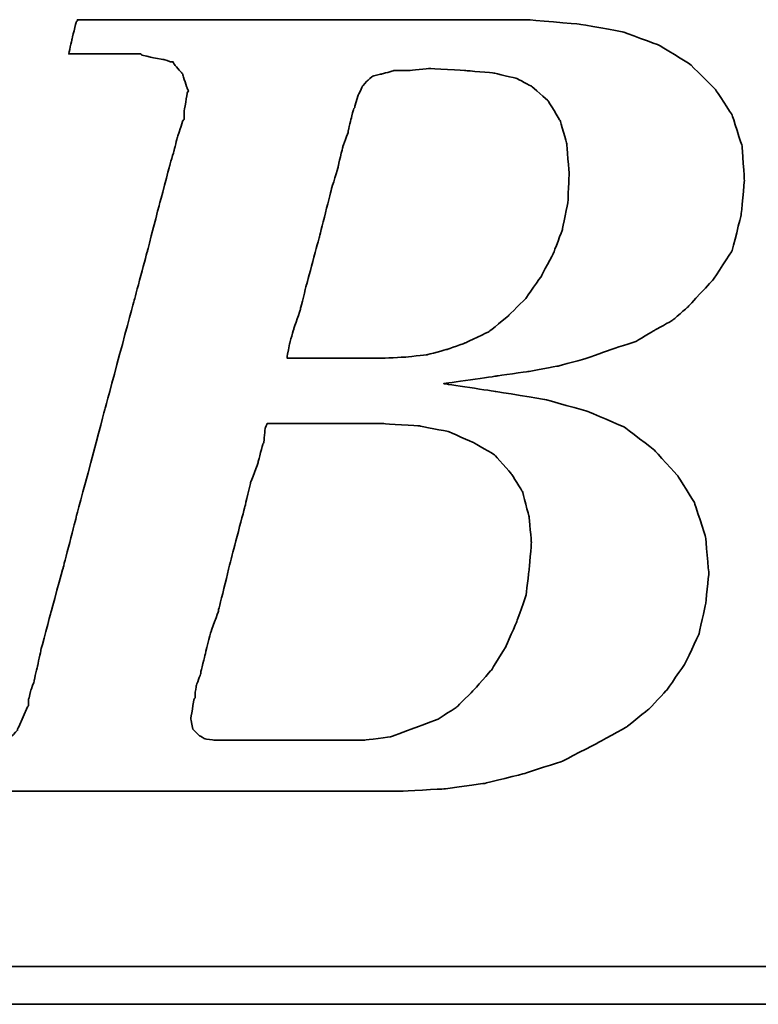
# Model space of a CAD drawing. Header units: millimetres. Extents: x -1 to 954, y -1 to 523.
# Tile 33 of 51: x 110.18 to 111.43, y 34.88 to 36.54. Entities that reach past the tile are written whole.
import ezdxf

# ---------------------------------------------------------------- set-up
doc = ezdxf.new("R2010")
doc.units = ezdxf.units.MM
doc.header["$LTSCALE"] = 0.1
doc.layers.add('DIM', color=4, linetype='CONTINUOUS')
doc.layers.add('layer 1', color=7, linetype='CONTINUOUS')

# ---------------------------------------------------------------- blocks, each defined once
blk = doc.blocks.new('TBI MOTION logo(完整正式版)')
at = {"layer": 'layer 1', "color": 22, "lineweight": 35}
for points, knots in [([(-64.65375, -6.86375), (-64.65375, -6.86375), (-64.84375, -7.29625), (-64.84375, -7.29625), (-64.84375, -7.29625), (-64.84375, -7.29625), (-64.86875, -7.34375), (-64.86875, -7.34375), (-64.86875, -7.34375), (-64.86875, -7.34375), (-64.86875, -7.36875), (-64.86875, -7.36875), (-64.86875, -7.36875), (-64.86875, -7.36875), (-65.15375, -7.65375), (-65.15375, -7.65375), (-65.15375, -7.65375), (-65.15375, -7.65375), (-65.17875, -7.65375), (-65.17875, -7.65375), (-65.17875, -7.65375), (-65.17875, -7.65375), (-65.20375, -7.67875), (-65.20375, -7.67875), (-65.20375, -7.67875), (-65.20375, -7.67875), (-65.58875, -7.87125), (-65.58875, -7.87125), (-65.58875, -7.87125), (-65.58875, -7.87125), (-65.63375, -7.87125), (-65.63375, -7.87125), (-65.63375, -7.87125), (-65.63375, -7.87125), (-65.65875, -7.89375), (-65.65875, -7.89375), (-65.65875, -7.89375), (-65.65875, -7.89375), (-66.09375, -7.94375), (-66.09375, -7.94375), (-66.09375, -7.94375), (-66.09375, -7.94375), (-66.11375, -7.94375), (-66.11375, -7.94375), (-66.11375, -7.94375), (-66.11375, -7.94375), (-66.16375, -7.94375), (-66.16375, -7.94375), (-66.16375, -7.94375), (-66.16375, -7.94375), (-66.30875, -7.94375), (-66.30875, -7.94375), (-66.30875, -7.94375), (-66.30875, -7.94375), (-66.69375, -7.94375), (-66.69375, -7.94375), (-66.69375, -7.94375), (-66.69375, -7.94375), (-67.07375, -7.94375), (-67.07375, -7.94375), (-67.07375, -7.94375), (-67.07375, -7.94375), (-67.12375, -7.94375), (-67.12375, -7.94375), (-67.12375, -7.94375), (-67.12375, -7.94375), (-67.12375, -7.96625), (-67.12375, -7.96625), (-67.12375, -7.96625), (-67.12375, -7.96625), (-67.14875, -7.99125), (-67.14875, -7.99125), (-67.14875, -7.99125), (-67.14875, -7.99125), (-67.24375, -8.34875), (-67.24375, -8.34875), (-67.24375, -8.34875), (-67.24375, -8.34875), (-67.31375, -8.68625), (-67.31375, -8.68625), (-67.31375, -8.68625), (-67.31375, -8.68625), (-67.26875, -8.68625), (-67.26875, -8.68625), (-67.26875, -8.68625), (-67.26875, -8.68625), (-67.07375, -8.68625), (-67.07375, -8.68625), (-67.07375, -8.68625), (-67.07375, -8.68625), (-66.54875, -8.68625), (-66.54875, -8.68625), (-66.54875, -8.68625), (-66.54875, -8.68625), (-65.82625, -8.68625), (-65.82625, -8.68625), (-65.82625, -8.68625), (-65.82625, -8.68625), (-65.01375, -8.68625), (-65.01375, -8.68625), (-65.01375, -8.68625), (-65.01375, -8.68625), (-64.05375, -8.68625), (-64.05375, -8.68625), (-64.05375, -8.68625), (-64.05375, -8.68625), (-62.08375, -8.68625), (-62.08375, -8.68625), (-62.08375, -8.68625), (-62.08375, -8.68625), (-60.06875, -8.68625), (-60.06875, -8.68625), (-60.06875, -8.68625), (-60.06875, -8.68625), (-59.10875, -8.68625), (-59.10875, -8.68625), (-59.10875, -8.68625), (-59.10875, -8.68625), (-58.29375, -8.68625), (-58.29375, -8.68625), (-58.29375, -8.68625), (-58.29375, -8.68625), (-57.57375, -8.68625), (-57.57375, -8.68625), (-57.57375, -8.68625), (-57.57375, -8.68625), (-57.04875, -8.68625), (-57.04875, -8.68625), (-57.04875, -8.68625), (-57.04875, -8.68625), (-56.85375, -8.68625), (-56.85375, -8.68625), (-56.85375, -8.68625), (-56.85375, -8.68625), (-56.70875, -8.68625), (-56.70875, -8.68625), (-56.70875, -8.68625), (-56.70875, -8.68625), (-56.61375, -8.68625), (-56.61375, -8.68625), (-56.61375, -8.68625), (-56.61375, -8.68625), (-56.56875, -8.68625), (-56.56875, -8.68625), (-56.56875, -8.68625), (-56.56875, -8.68625), (-55.65375, -8.63875), (-55.65375, -8.63875), (-55.65375, -8.63875), (-55.65375, -8.63875), (-54.76875, -8.51875), (-54.76875, -8.51875), (-54.76875, -8.51875), (-54.76875, -8.51875), (-53.90375, -8.30375), (-53.90375, -8.30375), (-53.90375, -8.30375), (-53.90375, -8.30375), (-53.08875, -8.03875), (-53.08875, -8.03875), (-53.08875, -8.03875), (-53.08875, -8.03875), (-52.34375, -7.65375), (-52.34375, -7.65375), (-52.34375, -7.65375), (-52.34375, -7.65375), (-51.69875, -7.29625), (-51.69875, -7.29625), (-51.69875, -7.29625), (-51.69875, -7.29625), (-51.21875, -6.91125), (-51.21875, -6.91125), (-51.21875, -6.91125), (-51.21875, -6.91125), (-50.83375, -6.50375), (-50.83375, -6.50375), (-50.83375, -6.50375), (-50.83375, -6.50375), (-50.44875, -5.94875), (-50.44875, -5.94875), (-50.44875, -5.94875), (-50.44875, -5.94875), (-50.13875, -5.30375), (-50.13875, -5.30375), (-50.13875, -5.30375), (-50.13875, -5.30375), (-49.99375, -4.65375), (-49.99375, -4.65375), (-49.99375, -4.65375), (-49.99375, -4.65375), (-49.92375, -3.98375), (-49.92375, -3.98375), (-49.92375, -3.98375), (-49.92375, -3.98375), (-49.99375, -3.19374), (-49.99375, -3.19374), (-49.99375, -3.19374), (-49.99375, -3.19374), (-50.23374, -2.44874), (-50.23374, -2.44874), (-50.23374, -2.44874), (-50.23374, -2.44874), (-50.59375, -1.87374), (-50.59375, -1.87374), (-50.59375, -1.87374), (-50.59375, -1.87374), (-51.09875, -1.31874), (-51.09875, -1.31874), (-51.09875, -1.31874), (-51.09875, -1.31874), (-51.74375, -0.81875), (-51.74375, -0.81875), (-51.74375, -0.81875), (-51.74375, -0.81875), (-52.53875, -0.48125), (-52.53875, -0.48125), (-52.53875, -0.48125), (-52.53875, -0.48125), (-53.47375, -0.21875), (-53.47375, -0.21875), (-53.47375, -0.21875), (-53.47375, -0.21875), (-54.52875, -0.04874), (-54.52875, -0.04874), (-54.52875, -0.04874), (-54.52875, -0.04874), (-55.65375, 0.12125), (-55.65375, 0.12125), (-55.65375, 0.12125), (-55.65375, 0.12125), (-54.50375, 0.28624), (-54.50375, 0.28624), (-54.50375, 0.28624), (-54.50375, 0.28624), (-53.83375, 0.38124), (-53.83375, 0.38124), (-53.83375, 0.38124), (-53.83375, 0.38124), (-53.18375, 0.50125), (-53.18375, 0.50125), (-53.18375, 0.50125), (-53.18375, 0.50125), (-52.55875, 0.66874), (-52.55875, 0.66874), (-52.55875, 0.66874), (-52.55875, 0.66874), (-52.03375, 0.86124), (-52.03375, 0.86124), (-52.03375, 0.86124), (-52.03375, 0.86124), (-51.50374, 1.03124), (-51.50374, 1.03124), (-51.50374, 1.03124), (-51.50374, 1.03124), (-51.09875, 1.27125), (-51.09875, 1.27125), (-51.09875, 1.27125), (-51.09875, 1.27125), (-50.71375, 1.48624), (-50.71375, 1.48624), (-50.71375, 1.48624), (-50.71375, 1.48624), (-50.37625, 1.77625), (-50.37625, 1.77625), (-50.37625, 1.77625), (-50.37625, 1.77625), (-49.82375, 2.37625), (-49.82375, 2.37625), (-49.82375, 2.37625), (-49.82375, 2.37625), (-49.41875, 2.99625), (-49.41875, 2.99625), (-49.41875, 2.99625), (-49.41875, 2.99625), (-49.22375, 3.76625), (-49.22375, 3.76625), (-49.22375, 3.76625), (-49.22375, 3.76625), (-49.15375, 4.50874), (-49.15375, 4.50874), (-49.15375, 4.50874), (-49.15375, 4.50874), (-49.20375, 5.25125), (-49.20375, 5.25125), (-49.20375, 5.25125), (-49.20375, 5.25125), (-49.41875, 5.92625), (-49.41875, 5.92625), (-49.41875, 5.92625), (-49.41875, 5.92625), (-49.77875, 6.47625), (-49.77875, 6.47625), (-49.77875, 6.47625), (-49.77875, 6.47625), (-50.33125, 7.02624), (-50.33125, 7.02624), (-50.33125, 7.02624), (-50.33125, 7.02624), (-51.00125, 7.43625), (-51.00125, 7.43625), (-51.00125, 7.43625), (-51.00125, 7.43625), (-51.79375, 7.72625), (-51.79375, 7.72625), (-51.79375, 7.72625), (-51.79375, 7.72625), (-52.72875, 7.89124), (-52.72875, 7.89124), (-52.72875, 7.89124), (-52.72875, 7.89124), (-53.83375, 7.98625), (-53.83375, 7.98625), (-53.83375, 7.98625), (-53.83375, 7.98625), (-53.92875, 7.98625), (-53.92875, 7.98625), (-53.92875, 7.98625), (-53.92875, 7.98625), (-54.26375, 7.98625), (-54.26375, 7.98625), (-54.26375, 7.98625), (-54.26375, 7.98625), (-54.74375, 7.98625), (-54.74375, 7.98625), (-54.74375, 7.98625), (-54.74375, 7.98625), (-55.36875, 7.98625), (-55.36875, 7.98625), (-55.36875, 7.98625), (-55.36875, 7.98625), (-56.13375, 7.98625), (-56.13375, 7.98625), (-56.13375, 7.98625), (-56.13375, 7.98625), (-56.94875, 7.98625), (-56.94875, 7.98625), (-56.94875, 7.98625), (-56.94875, 7.98625), (-58.77625, 7.98625), (-58.77625, 7.98625), (-58.77625, 7.98625), (-58.77625, 7.98625), (-60.59875, 7.98625), (-60.59875, 7.98625), (-60.59875, 7.98625), (-60.59875, 7.98625), (-61.41375, 7.98625), (-61.41375, 7.98625), (-61.41375, 7.98625), (-61.41375, 7.98625), (-62.17875, 7.98625), (-62.17875, 7.98625), (-62.17875, 7.98625), (-62.17875, 7.98625), (-62.80375, 7.98625), (-62.80375, 7.98625), (-62.80375, 7.98625), (-62.80375, 7.98625), (-63.30625, 7.98625), (-63.30625, 7.98625), (-63.30625, 7.98625), (-63.30625, 7.98625), (-63.57375, 7.98625), (-63.57375, 7.98625), (-63.57375, 7.98625), (-63.57375, 7.98625), (-63.57375, 7.96375), (-63.57375, 7.96375), (-63.57375, 7.96375), (-63.57375, 7.96375), (-63.59875, 7.94125), (-63.59875, 7.94125), (-63.59875, 7.94125), (-63.59875, 7.94125), (-63.69375, 7.55625), (-63.69375, 7.55625), (-63.69375, 7.55625), (-63.69375, 7.55625), (-63.76375, 7.24624), (-63.76375, 7.24624), (-63.76375, 7.24624), (-63.76375, 7.24624), (-63.23875, 7.24624), (-63.23875, 7.24624), (-63.23875, 7.24624), (-63.23875, 7.24624), (-62.75875, 7.24624), (-62.75875, 7.24624), (-62.75875, 7.24624), (-62.75875, 7.24624), (-62.61125, 7.24624), (-62.61125, 7.24624), (-62.61125, 7.24624), (-62.61125, 7.24624), (-62.56625, 7.24624), (-62.56625, 7.24624), (-62.56625, 7.24624), (-62.56625, 7.24624), (-62.22875, 7.24624), (-62.22875, 7.24624), (-62.22875, 7.24624), (-62.22875, 7.24624), (-62.20375, 7.24624), (-62.20375, 7.24624), (-62.20375, 7.24624), (-62.20375, 7.24624), (-62.17875, 7.21875), (-62.17875, 7.21875), (-62.17875, 7.21875), (-62.17875, 7.21875), (-61.96375, 7.17125), (-61.96375, 7.17125), (-61.96375, 7.17125), (-61.96375, 7.17125), (-61.72375, 7.12624), (-61.72375, 7.12624), (-61.72375, 7.12624), (-61.72375, 7.12624), (-61.70375, 7.12624), (-61.70375, 7.12624), (-61.70375, 7.12624), (-61.70375, 7.12624), (-61.55875, 7.07624), (-61.55875, 7.07624), (-61.55875, 7.07624), (-61.55875, 7.07624), (-61.50875, 7.07624), (-61.50875, 7.07624), (-61.50875, 7.07624), (-61.50875, 7.07624), (-61.48375, 7.02624), (-61.48375, 7.02624), (-61.48375, 7.02624), (-61.48375, 7.02624), (-61.31875, 6.83375), (-61.31875, 6.83375), (-61.31875, 6.83375), (-61.31875, 6.83375), (-61.29375, 6.81125), (-61.29375, 6.81125), (-61.29375, 6.81125), (-61.29375, 6.81125), (-61.29375, 6.78625), (-61.29375, 6.78625), (-61.29375, 6.78625), (-61.29375, 6.78625), (-61.19875, 6.50124), (-61.19875, 6.50124), (-61.19875, 6.50124), (-61.19875, 6.50124), (-61.17375, 6.45124), (-61.17375, 6.45124), (-61.17375, 6.45124), (-61.17375, 6.45124), (-61.19875, 6.40625), (-61.19875, 6.40625), (-61.19875, 6.40625), (-61.19875, 6.40625), (-61.26875, 5.99624), (-61.26875, 5.99624), (-61.26875, 5.99624), (-61.26875, 5.99624), (-61.26875, 5.85125), (-61.26875, 5.85125), (-61.26875, 5.85125), (-61.26875, 5.85125), (-61.26875, 5.82625), (-61.26875, 5.82625), (-61.26875, 5.82625), (-61.26875, 5.82625), (-61.29375, 5.80625), (-61.29375, 5.80625), (-61.29375, 5.80625), (-61.29375, 5.80625), (-61.34125, 5.66125), (-61.34125, 5.66125), (-61.34125, 5.66125), (-61.34125, 5.66125), (-61.41375, 5.44625), (-61.41375, 5.44625), (-61.41375, 5.44625), (-61.41375, 5.44625), (-61.48375, 5.15625), (-61.48375, 5.15625), (-61.48375, 5.15625), (-61.48375, 5.15625), (-61.58375, 4.82124), (-61.58375, 4.82124), (-61.58375, 4.82124), (-61.58375, 4.82124), (-61.79875, 4.00375), (-61.79875, 4.00375), (-61.79875, 4.00375), (-61.79875, 4.00375), (-62.05875, 2.99625), (-62.05875, 2.99625), (-62.05875, 2.99625), (-62.05875, 2.99625), (-62.34875, 1.91625), (-62.34875, 1.91625), (-62.34875, 1.91625), (-62.34875, 1.91625), (-62.97375, -0.41124), (-62.97375, -0.41124), (-62.97375, -0.41124), (-62.97375, -0.41124), (-63.59875, -2.75875), (-63.59875, -2.75875), (-63.59875, -2.75875), (-63.59875, -2.75875), (-63.88375, -3.86374), (-63.88375, -3.86374), (-63.88375, -3.86374), (-63.88375, -3.86374), (-64.14875, -4.82374), (-64.14875, -4.82374), (-64.14875, -4.82374), (-64.14875, -4.82374), (-64.36375, -5.64125), (-64.36375, -5.64125), (-64.36375, -5.64125), (-64.36375, -5.64125), (-64.43625, -5.97625), (-64.43625, -5.97625), (-64.43625, -5.97625), (-64.43625, -5.97625), (-64.50875, -6.28625), (-64.50875, -6.28625), (-64.50875, -6.28625), (-64.50875, -6.28625), (-64.50875, -6.30875), (-64.50875, -6.30875), (-64.50875, -6.30875), (-64.50875, -6.30875), (-64.57875, -6.50375), (-64.57875, -6.50375), (-64.57875, -6.50375), (-64.57875, -6.50375), (-64.62875, -6.69625), (-64.62875, -6.69625), (-64.62875, -6.69625), (-64.62875, -6.69625), (-64.62875, -6.76875), (-64.62875, -6.76875), (-64.62875, -6.76875), (-64.62875, -6.76875), (-64.62875, -6.81375), (-64.62875, -6.81375), (-64.62875, -6.81375), (-64.62875, -6.81375), (-64.62875, -6.83875), (-64.62875, -6.83875), (-64.62875, -6.83875), (-64.62875, -6.83875), (-64.65375, -6.86375), (-64.65375, -6.86375)], [0, 0, 0, 0, 0.00719424, 0.00719424, 0.00719424, 0.00719425, 0.01438849, 0.01438849, 0.01438849, 0.0143885, 0.02158273, 0.02158273, 0.02158273, 0.02158274, 0.02877698, 0.02877698, 0.02877698, 0.02877699, 0.03597122, 0.03597122, 0.03597122, 0.03597123, 0.04316547, 0.04316547, 0.04316547, 0.04316548, 0.05035971, 0.05035971, 0.05035971, 0.05035972, 0.05755396, 0.05755396, 0.05755396, 0.05755397, 0.0647482, 0.0647482, 0.0647482, 0.06474821, 0.07194245, 0.07194245, 0.07194245, 0.07194246, 0.07913669, 0.07913669, 0.07913669, 0.0791367, 0.08633094, 0.08633094, 0.08633094, 0.08633095, 0.09352518, 0.09352518, 0.09352518, 0.09352519, 0.10071942, 0.10071942, 0.10071942, 0.10071943, 0.10791367, 0.10791367, 0.10791367, 0.10791368, 0.11510791, 0.11510791, 0.11510791, 0.11510792, 0.12230216, 0.12230216, 0.12230216, 0.12230217, 0.1294964, 0.1294964, 0.1294964, 0.12949641, 0.13669065, 0.13669065, 0.13669065, 0.13669066, 0.14388489, 0.14388489, 0.14388489, 0.1438849, 0.15107914, 0.15107914, 0.15107914, 0.15107915, 0.15827338, 0.15827338, 0.15827338, 0.15827339, 0.16546763, 0.16546763, 0.16546763, 0.16546764, 0.17266187, 0.17266187, 0.17266187, 0.17266188, 0.17985612, 0.17985612, 0.17985612, 0.17985613, 0.18705036, 0.18705036, 0.18705036, 0.18705037, 0.1942446, 0.1942446, 0.1942446, 0.19424461, 0.20143885, 0.20143885, 0.20143885, 0.20143886, 0.20863309, 0.20863309, 0.20863309, 0.2086331, 0.21582734, 0.21582734, 0.21582734, 0.21582735, 0.22302158, 0.22302158, 0.22302158, 0.22302159, 0.23021583, 0.23021583, 0.23021583, 0.23021584, 0.23741007, 0.23741007, 0.23741007, 0.23741008, 0.24460432, 0.24460432, 0.24460432, 0.24460433, 0.25179856, 0.25179856, 0.25179856, 0.25179857, 0.25899281, 0.25899281, 0.25899281, 0.25899282, 0.26618705, 0.26618705, 0.26618705, 0.26618706, 0.27338129, 0.27338129, 0.27338129, 0.2733813, 0.28057554, 0.28057554, 0.28057554, 0.28057555, 0.28776978, 0.28776978, 0.28776978, 0.28776979, 0.29496403, 0.29496403, 0.29496403, 0.29496404, 0.30215827, 0.30215827, 0.30215827, 0.30215828, 0.30935252, 0.30935252, 0.30935252, 0.30935253, 0.31654676, 0.31654676, 0.31654676, 0.31654677, 0.32374101, 0.32374101, 0.32374101, 0.32374102, 0.33093525, 0.33093525, 0.33093525, 0.33093526, 0.3381295, 0.3381295, 0.3381295, 0.33812951, 0.34532374, 0.34532374, 0.34532374, 0.34532375, 0.35251799, 0.35251799, 0.35251799, 0.352518, 0.35971223, 0.35971223, 0.35971223, 0.35971224, 0.36690647, 0.36690647, 0.36690647, 0.36690648, 0.37410072, 0.37410072, 0.37410072, 0.37410073, 0.38129496, 0.38129496, 0.38129496, 0.38129497, 0.38848921, 0.38848921, 0.38848921, 0.38848922, 0.39568345, 0.39568345, 0.39568345, 0.39568346, 0.4028777, 0.4028777, 0.4028777, 0.40287771, 0.41007194, 0.41007194, 0.41007194, 0.41007195, 0.41726619, 0.41726619, 0.41726619, 0.4172662, 0.42446043, 0.42446043, 0.42446043, 0.42446044, 0.43165468, 0.43165468, 0.43165468, 0.43165469, 0.43884892, 0.43884892, 0.43884892, 0.43884893, 0.44604317, 0.44604317, 0.44604317, 0.44604318, 0.45323741, 0.45323741, 0.45323741, 0.45323742, 0.46043165, 0.46043165, 0.46043165, 0.46043166, 0.4676259, 0.4676259, 0.4676259, 0.46762591, 0.47482014, 0.47482014, 0.47482014, 0.47482015, 0.48201439, 0.48201439, 0.48201439, 0.4820144, 0.48920863, 0.48920863, 0.48920863, 0.48920864, 0.49640288, 0.49640288, 0.49640288, 0.49640289, 0.50359712, 0.50359712, 0.50359712, 0.50359713, 0.51079137, 0.51079137, 0.51079137, 0.51079138, 0.51798561, 0.51798561, 0.51798561, 0.51798562, 0.52517986, 0.52517986, 0.52517986, 0.52517987, 0.5323741, 0.5323741, 0.5323741, 0.53237411, 0.53956835, 0.53956835, 0.53956835, 0.53956836, 0.54676259, 0.54676259, 0.54676259, 0.5467626, 0.55395683, 0.55395683, 0.55395683, 0.55395684, 0.56115108, 0.56115108, 0.56115108, 0.56115109, 0.56834532, 0.56834532, 0.56834532, 0.56834533, 0.57553957, 0.57553957, 0.57553957, 0.57553958, 0.58273381, 0.58273381, 0.58273381, 0.58273382, 0.58992806, 0.58992806, 0.58992806, 0.58992807, 0.5971223, 0.5971223, 0.5971223, 0.59712231, 0.60431655, 0.60431655, 0.60431655, 0.60431656, 0.61151079, 0.61151079, 0.61151079, 0.6115108, 0.61870504, 0.61870504, 0.61870504, 0.61870505, 0.62589928, 0.62589928, 0.62589928, 0.62589929, 0.63309353, 0.63309353, 0.63309353, 0.63309354, 0.64028777, 0.64028777, 0.64028777, 0.64028778, 0.64748201, 0.64748201, 0.64748201, 0.64748202, 0.65467626, 0.65467626, 0.65467626, 0.65467627, 0.6618705, 0.6618705, 0.6618705, 0.66187051, 0.66906475, 0.66906475, 0.66906475, 0.66906476, 0.67625899, 0.67625899, 0.67625899, 0.676259, 0.68345324, 0.68345324, 0.68345324, 0.68345325, 0.69064748, 0.69064748, 0.69064748, 0.69064749, 0.69784173, 0.69784173, 0.69784173, 0.69784174, 0.70503597, 0.70503597, 0.70503597, 0.70503598, 0.71223022, 0.71223022, 0.71223022, 0.71223023, 0.71942446, 0.71942446, 0.71942446, 0.71942447, 0.72661871, 0.72661871, 0.72661871, 0.72661872, 0.73381295, 0.73381295, 0.73381295, 0.73381296, 0.74100719, 0.74100719, 0.74100719, 0.7410072, 0.74820144, 0.74820144, 0.74820144, 0.74820145, 0.75539568, 0.75539568, 0.75539568, 0.75539569, 0.76258993, 0.76258993, 0.76258993, 0.76258994, 0.76978417, 0.76978417, 0.76978417, 0.76978418, 0.77697842, 0.77697842, 0.77697842, 0.77697843, 0.78417266, 0.78417266, 0.78417266, 0.78417267, 0.79136691, 0.79136691, 0.79136691, 0.79136692, 0.79856115, 0.79856115, 0.79856115, 0.79856116, 0.8057554, 0.8057554, 0.8057554, 0.80575541, 0.81294964, 0.81294964, 0.81294964, 0.81294965, 0.82014388, 0.82014388, 0.82014388, 0.82014389, 0.82733813, 0.82733813, 0.82733813, 0.82733814, 0.83453237, 0.83453237, 0.83453237, 0.83453238, 0.84172662, 0.84172662, 0.84172662, 0.84172663, 0.84892086, 0.84892086, 0.84892086, 0.84892087, 0.85611511, 0.85611511, 0.85611511, 0.85611512, 0.86330935, 0.86330935, 0.86330935, 0.86330936, 0.8705036, 0.8705036, 0.8705036, 0.87050361, 0.87769784, 0.87769784, 0.87769784, 0.87769785, 0.88489209, 0.88489209, 0.88489209, 0.8848921, 0.89208633, 0.89208633, 0.89208633, 0.89208634, 0.89928058, 0.89928058, 0.89928058, 0.89928059, 0.90647482, 0.90647482, 0.90647482, 0.90647483, 0.91366906, 0.91366906, 0.91366906, 0.91366907, 0.92086331, 0.92086331, 0.92086331, 0.92086332, 0.92805755, 0.92805755, 0.92805755, 0.92805756, 0.9352518, 0.9352518, 0.9352518, 0.93525181, 0.94244604, 0.94244604, 0.94244604, 0.94244605, 0.94964029, 0.94964029, 0.94964029, 0.9496403, 0.95683453, 0.95683453, 0.95683453, 0.95683454, 0.96402878, 0.96402878, 0.96402878, 0.96402879, 0.97122302, 0.97122302, 0.97122302, 0.97122303, 0.97841727, 0.97841727, 0.97841727, 0.97841728, 0.98561151, 0.98561151, 0.98561151, 0.98561152, 0.99280576, 0.99280576, 0.99280576, 0.99280577, 1, 1, 1, 1]), ([(-57.50375, 6.35625), (-57.50375, 6.35625), (-57.57375, 6.11625), (-57.57375, 6.11625), (-57.57375, 6.11625), (-57.57375, 6.11625), (-57.57375, 6.09125), (-57.57375, 6.09125), (-57.57375, 6.09125), (-57.57375, 6.09125), (-57.59875, 6.06625), (-57.59875, 6.06625), (-57.59875, 6.06625), (-57.59875, 6.06625), (-57.64875, 5.87625), (-57.64875, 5.87625), (-57.64875, 5.87625), (-57.64875, 5.87625), (-57.71875, 5.58875), (-57.71875, 5.58875), (-57.71875, 5.58875), (-57.71875, 5.58875), (-57.71875, 5.56625), (-57.71875, 5.56625), (-57.71875, 5.56625), (-57.71875, 5.56625), (-57.83875, 5.23125), (-57.83875, 5.23125), (-57.83875, 5.23125), (-57.83875, 5.23125), (-57.93625, 4.82124), (-57.93625, 4.82124), (-57.93625, 4.82124), (-57.93625, 4.82124), (-57.93625, 4.79624), (-57.93625, 4.79624), (-57.93625, 4.79624), (-57.93625, 4.79624), (-58.07875, 4.34125), (-58.07875, 4.34125), (-58.07875, 4.34125), (-58.07875, 4.34125), (-58.34375, 3.28625), (-58.34375, 3.28625), (-58.34375, 3.28625), (-58.34375, 3.28625), (-58.62875, 2.23124), (-58.62875, 2.23124), (-58.62875, 2.23124), (-58.62875, 2.23124), (-58.74875, 1.75125), (-58.74875, 1.75125), (-58.74875, 1.75125), (-58.74875, 1.75125), (-58.74875, 1.72625), (-58.74875, 1.72625), (-58.74875, 1.72625), (-58.74875, 1.72625), (-58.89375, 1.31625), (-58.89375, 1.31625), (-58.89375, 1.31625), (-58.89375, 1.31625), (-58.98875, 0.98124), (-58.98875, 0.98124), (-58.98875, 0.98124), (-58.98875, 0.98124), (-59.03875, 0.71625), (-59.03875, 0.71625), (-59.03875, 0.71625), (-59.03875, 0.71625), (-59.03875, 0.66874), (-59.03875, 0.66874), (-59.03875, 0.66874), (-59.03875, 0.66874), (-58.91875, 0.66874), (-58.91875, 0.66874), (-58.91875, 0.66874), (-58.91875, 0.66874), (-58.53375, 0.66874), (-58.53375, 0.66874), (-58.53375, 0.66874), (-58.53375, 0.66874), (-58.10375, 0.66874), (-58.10375, 0.66874), (-58.10375, 0.66874), (-58.10375, 0.66874), (-57.66875, 0.66874), (-57.66875, 0.66874), (-57.66875, 0.66874), (-57.66875, 0.66874), (-57.33375, 0.66874), (-57.33375, 0.66874), (-57.33375, 0.66874), (-57.33375, 0.66874), (-57.09375, 0.66874), (-57.09375, 0.66874), (-57.09375, 0.66874), (-57.09375, 0.66874), (-56.99875, 0.66874), (-56.99875, 0.66874), (-56.99875, 0.66874), (-56.99875, 0.66874), (-56.49375, 0.69374), (-56.49375, 0.69374), (-56.49375, 0.69374), (-56.49375, 0.69374), (-56.01375, 0.74374), (-56.01375, 0.74374), (-56.01375, 0.74374), (-56.01375, 0.74374), (-55.58375, 0.86124), (-55.58375, 0.86124), (-55.58375, 0.86124), (-55.58375, 0.86124), (-55.17375, 1.00624), (-55.17375, 1.00624), (-55.17375, 1.00624), (-55.17375, 1.00624), (-54.67375, 1.24625), (-54.67375, 1.24625), (-54.67375, 1.24625), (-54.67375, 1.24625), (-54.26375, 1.58124), (-54.26375, 1.58124), (-54.26375, 1.58124), (-54.26375, 1.58124), (-53.87875, 1.96374), (-53.87875, 1.96374), (-53.87875, 1.96374), (-53.87875, 1.96374), (-53.54375, 2.44625), (-53.54375, 2.44625), (-53.54375, 2.44625), (-53.54375, 2.44625), (-53.27875, 2.95125), (-53.27875, 2.95125), (-53.27875, 2.95125), (-53.27875, 2.95125), (-53.08875, 3.45124), (-53.08875, 3.45124), (-53.08875, 3.45124), (-53.08875, 3.45124), (-52.96875, 4.05124), (-52.96875, 4.05124), (-52.96875, 4.05124), (-52.96875, 4.05124), (-52.94375, 4.65125), (-52.94375, 4.65125), (-52.94375, 4.65125), (-52.94375, 4.65125), (-52.99375, 5.30125), (-52.99375, 5.30125), (-52.99375, 5.30125), (-52.99375, 5.30125), (-53.13875, 5.80625), (-53.13875, 5.80625), (-53.13875, 5.80625), (-53.13875, 5.80625), (-53.39875, 6.23625), (-53.39875, 6.23625), (-53.39875, 6.23625), (-53.39875, 6.23625), (-53.75875, 6.54875), (-53.75875, 6.54875), (-53.75875, 6.54875), (-53.75875, 6.54875), (-54.07375, 6.71625), (-54.07375, 6.71625), (-54.07375, 6.71625), (-54.07375, 6.71625), (-54.57375, 6.83375), (-54.57375, 6.83375), (-54.57375, 6.83375), (-54.57375, 6.83375), (-55.17375, 6.88625), (-55.17375, 6.88625), (-55.17375, 6.88625), (-55.17375, 6.88625), (-55.96875, 6.93125), (-55.96875, 6.93125), (-55.96875, 6.93125), (-55.96875, 6.93125), (-56.39875, 6.88625), (-56.39875, 6.88625), (-56.39875, 6.88625), (-56.39875, 6.88625), (-56.42125, 6.88625), (-56.42125, 6.88625), (-56.42125, 6.88625), (-56.42125, 6.88625), (-56.73375, 6.88625), (-56.73375, 6.88625), (-56.73375, 6.88625), (-56.73375, 6.88625), (-56.99875, 6.81125), (-56.99875, 6.81125), (-56.99875, 6.81125), (-56.99875, 6.81125), (-57.02375, 6.81125), (-57.02375, 6.81125), (-57.02375, 6.81125), (-57.02375, 6.81125), (-57.18875, 6.76625), (-57.18875, 6.76625), (-57.18875, 6.76625), (-57.18875, 6.76625), (-57.30875, 6.66625), (-57.30875, 6.66625), (-57.30875, 6.66625), (-57.30875, 6.66625), (-57.40875, 6.54875), (-57.40875, 6.54875), (-57.40875, 6.54875), (-57.40875, 6.54875), (-57.50375, 6.35625), (-57.50375, 6.35625)], [0, 0, 0, 0, 0.01851852, 0.01851852, 0.01851852, 0.01851853, 0.03703704, 0.03703704, 0.03703704, 0.03703705, 0.05555556, 0.05555556, 0.05555556, 0.05555557, 0.07407407, 0.07407407, 0.07407407, 0.07407408, 0.09259259, 0.09259259, 0.09259259, 0.0925926, 0.11111111, 0.11111111, 0.11111111, 0.11111112, 0.12962963, 0.12962963, 0.12962963, 0.12962964, 0.14814815, 0.14814815, 0.14814815, 0.14814816, 0.16666667, 0.16666667, 0.16666667, 0.16666668, 0.18518519, 0.18518519, 0.18518519, 0.1851852, 0.2037037, 0.2037037, 0.2037037, 0.20370371, 0.22222222, 0.22222222, 0.22222222, 0.22222223, 0.24074074, 0.24074074, 0.24074074, 0.24074075, 0.25925926, 0.25925926, 0.25925926, 0.25925927, 0.27777778, 0.27777778, 0.27777778, 0.27777779, 0.2962963, 0.2962963, 0.2962963, 0.29629631, 0.31481481, 0.31481481, 0.31481481, 0.31481482, 0.33333333, 0.33333333, 0.33333333, 0.33333334, 0.35185185, 0.35185185, 0.35185185, 0.35185186, 0.37037037, 0.37037037, 0.37037037, 0.37037038, 0.38888889, 0.38888889, 0.38888889, 0.3888889, 0.40740741, 0.40740741, 0.40740741, 0.40740742, 0.42592593, 0.42592593, 0.42592593, 0.42592594, 0.44444444, 0.44444444, 0.44444444, 0.44444445, 0.46296296, 0.46296296, 0.46296296, 0.46296297, 0.48148148, 0.48148148, 0.48148148, 0.48148149, 0.5, 0.5, 0.5, 0.50000001, 0.51851852, 0.51851852, 0.51851852, 0.51851853, 0.53703704, 0.53703704, 0.53703704, 0.53703705, 0.55555556, 0.55555556, 0.55555556, 0.55555557, 0.57407407, 0.57407407, 0.57407407, 0.57407408, 0.59259259, 0.59259259, 0.59259259, 0.5925926, 0.61111111, 0.61111111, 0.61111111, 0.61111112, 0.62962963, 0.62962963, 0.62962963, 0.62962964, 0.64814815, 0.64814815, 0.64814815, 0.64814816, 0.66666667, 0.66666667, 0.66666667, 0.66666668, 0.68518519, 0.68518519, 0.68518519, 0.6851852, 0.7037037, 0.7037037, 0.7037037, 0.70370371, 0.72222222, 0.72222222, 0.72222222, 0.72222223, 0.74074074, 0.74074074, 0.74074074, 0.74074075, 0.75925926, 0.75925926, 0.75925926, 0.75925927, 0.77777778, 0.77777778, 0.77777778, 0.77777779, 0.7962963, 0.7962963, 0.7962963, 0.79629631, 0.81481481, 0.81481481, 0.81481481, 0.81481482, 0.83333333, 0.83333333, 0.83333333, 0.83333334, 0.85185185, 0.85185185, 0.85185185, 0.85185186, 0.87037037, 0.87037037, 0.87037037, 0.87037038, 0.88888889, 0.88888889, 0.88888889, 0.8888889, 0.90740741, 0.90740741, 0.90740741, 0.90740742, 0.92592593, 0.92592593, 0.92592593, 0.92592594, 0.94444444, 0.94444444, 0.94444444, 0.94444445, 0.96296296, 0.96296296, 0.96296296, 0.96296297, 0.98148148, 0.98148148, 0.98148148, 0.98148149, 1, 1, 1, 1]), ([(-61.03125, -6.57375), (-61.03125, -6.57375), (-61.03125, -6.67125), (-61.03125, -6.67125), (-61.03125, -6.67125), (-61.03125, -6.67125), (-61.05375, -6.69625), (-61.05375, -6.69625), (-61.05375, -6.69625), (-61.05375, -6.69625), (-61.12375, -7.12875), (-61.12375, -7.12875), (-61.12375, -7.12875), (-61.12375, -7.12875), (-61.07875, -7.34375), (-61.07875, -7.34375), (-61.07875, -7.34375), (-61.07875, -7.34375), (-60.93375, -7.48875), (-60.93375, -7.48875), (-60.93375, -7.48875), (-60.93375, -7.48875), (-60.81375, -7.55625), (-60.81375, -7.55625), (-60.81375, -7.55625), (-60.81375, -7.55625), (-60.62375, -7.58375), (-60.62375, -7.58375), (-60.62375, -7.58375), (-60.62375, -7.58375), (-60.30875, -7.58375), (-60.30875, -7.58375), (-60.30875, -7.58375), (-60.30875, -7.58375), (-59.97375, -7.58375), (-59.97375, -7.58375), (-59.97375, -7.58375), (-59.97375, -7.58375), (-59.87875, -7.58375), (-59.87875, -7.58375), (-59.87875, -7.58375), (-59.87875, -7.58375), (-59.63625, -7.58375), (-59.63625, -7.58375), (-59.63625, -7.58375), (-59.63625, -7.58375), (-58.96875, -7.58375), (-58.96875, -7.58375), (-58.96875, -7.58375), (-58.96875, -7.58375), (-58.29375, -7.58375), (-58.29375, -7.58375), (-58.29375, -7.58375), (-58.29375, -7.58375), (-58.05375, -7.58375), (-58.05375, -7.58375), (-58.05375, -7.58375), (-58.05375, -7.58375), (-57.98375, -7.58375), (-57.98375, -7.58375), (-57.98375, -7.58375), (-57.98375, -7.58375), (-57.35875, -7.58375), (-57.35875, -7.58375), (-57.35875, -7.58375), (-57.35875, -7.58375), (-56.78375, -7.50875), (-56.78375, -7.50875), (-56.78375, -7.50875), (-56.78375, -7.50875), (-56.27875, -7.31875), (-56.27875, -7.31875), (-56.27875, -7.31875), (-56.27875, -7.31875), (-55.77375, -7.12875), (-55.77375, -7.12875), (-55.77375, -7.12875), (-55.77375, -7.12875), (-55.36875, -6.86375), (-55.36875, -6.86375), (-55.36875, -6.86375), (-55.36875, -6.86375), (-55.00875, -6.50375), (-55.00875, -6.50375), (-55.00875, -6.50375), (-55.00875, -6.50375), (-54.62375, -6.06875), (-54.62375, -6.06875), (-54.62375, -6.06875), (-54.62375, -6.06875), (-54.31375, -5.56875), (-54.31375, -5.56875), (-54.31375, -5.56875), (-54.31375, -5.56875), (-54.07375, -5.01625), (-54.07375, -5.01625), (-54.07375, -5.01625), (-54.07375, -5.01625), (-53.87875, -4.46374), (-53.87875, -4.46374), (-53.87875, -4.46374), (-53.87875, -4.46374), (-53.80875, -3.91375), (-53.80875, -3.91375), (-53.80875, -3.91375), (-53.80875, -3.91375), (-53.75875, -3.31375), (-53.75875, -3.31375), (-53.75875, -3.31375), (-53.75875, -3.31375), (-53.80875, -2.75875), (-53.80875, -2.75875), (-53.80875, -2.75875), (-53.80875, -2.75875), (-53.95375, -2.20875), (-53.95375, -2.20875), (-53.95375, -2.20875), (-53.95375, -2.20875), (-54.19375, -1.82625), (-54.19375, -1.82625), (-54.19375, -1.82625), (-54.19375, -1.82625), (-54.55375, -1.41875), (-54.55375, -1.41875), (-54.55375, -1.41875), (-54.55375, -1.41875), (-55.00875, -1.15125), (-55.00875, -1.15125), (-55.00875, -1.15125), (-55.00875, -1.15125), (-55.56125, -0.91375), (-55.56125, -0.91375), (-55.56125, -0.91375), (-55.56125, -0.91375), (-56.18125, -0.79375), (-56.18125, -0.79375), (-56.18125, -0.79375), (-56.18125, -0.79375), (-56.94875, -0.74374), (-56.94875, -0.74374), (-56.94875, -0.74374), (-56.94875, -0.74374), (-56.99875, -0.74374), (-56.99875, -0.74374), (-56.99875, -0.74374), (-56.99875, -0.74374), (-57.09375, -0.74374), (-57.09375, -0.74374), (-57.09375, -0.74374), (-57.09375, -0.74374), (-57.38375, -0.74374), (-57.38375, -0.74374), (-57.38375, -0.74374), (-57.38375, -0.74374), (-57.76875, -0.74374), (-57.76875, -0.74374), (-57.76875, -0.74374), (-57.76875, -0.74374), (-58.24625, -0.74374), (-58.24625, -0.74374), (-58.24625, -0.74374), (-58.24625, -0.74374), (-58.72875, -0.74374), (-58.72875, -0.74374), (-58.72875, -0.74374), (-58.72875, -0.74374), (-59.20875, -0.74374), (-59.20875, -0.74374), (-59.20875, -0.74374), (-59.20875, -0.74374), (-59.46875, -0.74374), (-59.46875, -0.74374), (-59.46875, -0.74374), (-59.46875, -0.74374), (-59.51625, -0.83875), (-59.51625, -0.83875), (-59.51625, -0.83875), (-59.51625, -0.83875), (-59.54375, -1.15125), (-59.54375, -1.15125), (-59.54375, -1.15125), (-59.54375, -1.15125), (-59.56375, -1.17874), (-59.56375, -1.17874), (-59.56375, -1.17874), (-59.56375, -1.17874), (-59.66375, -1.55875), (-59.66375, -1.55875), (-59.66375, -1.55875), (-59.66375, -1.55875), (-59.66375, -1.58375), (-59.66375, -1.58375), (-59.66375, -1.58375), (-59.66375, -1.58375), (-59.82875, -2.01874), (-59.82875, -2.01874), (-59.82875, -2.01874), (-59.82875, -2.01874), (-59.94875, -2.52125), (-59.94875, -2.52125), (-59.94875, -2.52125), (-59.94875, -2.52125), (-60.23875, -3.62375), (-60.23875, -3.62375), (-60.23875, -3.62375), (-60.23875, -3.62375), (-60.52375, -4.77624), (-60.52375, -4.77624), (-60.52375, -4.77624), (-60.52375, -4.77624), (-60.52375, -4.79874), (-60.52375, -4.79874), (-60.52375, -4.79874), (-60.52375, -4.79874), (-60.69125, -5.25375), (-60.69125, -5.25375), (-60.69125, -5.25375), (-60.69125, -5.25375), (-60.81375, -5.73625), (-60.81375, -5.73625), (-60.81375, -5.73625), (-60.81375, -5.73625), (-60.90875, -6.11875), (-60.90875, -6.11875), (-60.90875, -6.11875), (-60.90875, -6.11875), (-60.90875, -6.14375), (-60.90875, -6.14375), (-60.90875, -6.14375), (-60.90875, -6.14375), (-61.00375, -6.40875), (-61.00375, -6.40875), (-61.00375, -6.40875), (-61.00375, -6.40875), (-61.03125, -6.57375), (-61.03125, -6.57375)], [0, 0, 0, 0, 0.01694915, 0.01694915, 0.01694915, 0.01694916, 0.03389831, 0.03389831, 0.03389831, 0.03389832, 0.05084746, 0.05084746, 0.05084746, 0.05084747, 0.06779661, 0.06779661, 0.06779661, 0.06779662, 0.08474576, 0.08474576, 0.08474576, 0.08474577, 0.10169492, 0.10169492, 0.10169492, 0.10169493, 0.11864407, 0.11864407, 0.11864407, 0.11864408, 0.13559322, 0.13559322, 0.13559322, 0.13559323, 0.15254237, 0.15254237, 0.15254237, 0.15254238, 0.16949153, 0.16949153, 0.16949153, 0.16949154, 0.18644068, 0.18644068, 0.18644068, 0.18644069, 0.20338983, 0.20338983, 0.20338983, 0.20338984, 0.22033898, 0.22033898, 0.22033898, 0.22033899, 0.23728814, 0.23728814, 0.23728814, 0.23728815, 0.25423729, 0.25423729, 0.25423729, 0.2542373, 0.27118644, 0.27118644, 0.27118644, 0.27118645, 0.28813559, 0.28813559, 0.28813559, 0.2881356, 0.30508475, 0.30508475, 0.30508475, 0.30508476, 0.3220339, 0.3220339, 0.3220339, 0.32203391, 0.33898305, 0.33898305, 0.33898305, 0.33898306, 0.3559322, 0.3559322, 0.3559322, 0.35593221, 0.37288136, 0.37288136, 0.37288136, 0.37288137, 0.38983051, 0.38983051, 0.38983051, 0.38983052, 0.40677966, 0.40677966, 0.40677966, 0.40677967, 0.42372881, 0.42372881, 0.42372881, 0.42372882, 0.44067797, 0.44067797, 0.44067797, 0.44067798, 0.45762712, 0.45762712, 0.45762712, 0.45762713, 0.47457627, 0.47457627, 0.47457627, 0.47457628, 0.49152542, 0.49152542, 0.49152542, 0.49152543, 0.50847458, 0.50847458, 0.50847458, 0.50847459, 0.52542373, 0.52542373, 0.52542373, 0.52542374, 0.54237288, 0.54237288, 0.54237288, 0.54237289, 0.55932203, 0.55932203, 0.55932203, 0.55932204, 0.57627119, 0.57627119, 0.57627119, 0.5762712, 0.59322034, 0.59322034, 0.59322034, 0.59322035, 0.61016949, 0.61016949, 0.61016949, 0.6101695, 0.62711864, 0.62711864, 0.62711864, 0.62711865, 0.6440678, 0.6440678, 0.6440678, 0.64406781, 0.66101695, 0.66101695, 0.66101695, 0.66101696, 0.6779661, 0.6779661, 0.6779661, 0.67796611, 0.69491525, 0.69491525, 0.69491525, 0.69491526, 0.71186441, 0.71186441, 0.71186441, 0.71186442, 0.72881356, 0.72881356, 0.72881356, 0.72881357, 0.74576271, 0.74576271, 0.74576271, 0.74576272, 0.76271186, 0.76271186, 0.76271186, 0.76271187, 0.77966102, 0.77966102, 0.77966102, 0.77966103, 0.79661017, 0.79661017, 0.79661017, 0.79661018, 0.81355932, 0.81355932, 0.81355932, 0.81355933, 0.83050847, 0.83050847, 0.83050847, 0.83050848, 0.84745763, 0.84745763, 0.84745763, 0.84745764, 0.86440678, 0.86440678, 0.86440678, 0.86440679, 0.88135593, 0.88135593, 0.88135593, 0.88135594, 0.89830508, 0.89830508, 0.89830508, 0.89830509, 0.91525424, 0.91525424, 0.91525424, 0.91525425, 0.93220339, 0.93220339, 0.93220339, 0.9322034, 0.94915254, 0.94915254, 0.94915254, 0.94915255, 0.96610169, 0.96610169, 0.96610169, 0.9661017, 0.98305085, 0.98305085, 0.98305085, 0.98305086, 1, 1, 1, 1]), ([(75.90875, -9.47875), (75.90875, -9.47875), (75.90875, -12.28625), (75.90875, -12.28625), (75.90875, -12.28625), (75.90875, -12.28625), (75.90875, -12.47875), (75.90875, -12.47875), (75.90875, -12.47875), (75.90875, -12.47875), (75.71625, -12.47875), (75.71625, -12.47875), (75.71625, -12.47875), (75.71625, -12.47875), (-88.32875, -12.47875), (-88.32875, -12.47875), (-88.32875, -12.47875), (-88.32875, -12.47875), (-88.32875, -13.29375), (-88.32875, -13.29375), (-88.32875, -13.29375), (-88.32875, -13.29375), (82.89125, -13.29375), (82.89125, -13.29375), (82.89125, -13.29375), (82.89125, -13.29375), (75.90875, -9.47875), (75.90875, -9.47875)], [0, 0, 0, 0, 0.14285714, 0.14285714, 0.14285714, 0.14285715, 0.28571429, 0.28571429, 0.28571429, 0.2857143, 0.42857143, 0.42857143, 0.42857143, 0.42857144, 0.57142857, 0.57142857, 0.57142857, 0.57142858, 0.71428571, 0.71428571, 0.71428571, 0.71428572, 0.85714286, 0.85714286, 0.85714286, 0.85714287, 1, 1, 1, 1])]:
    blk.add_open_spline(points, degree=3, knots=knots, dxfattribs=at)

msp = doc.modelspace()

# ---------------------------------------------------------------- block references
at = {"layer": 'DIM', "color": 7, "xscale": 0.0784616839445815, "yscale": 0.0784616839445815, "zscale": 0.0784616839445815}
msp.add_blockref('TBI MOTION logo(完整正式版)', (115.2657, 35.9182), dxfattribs=at)

doc.saveas('drawing.dxf')
